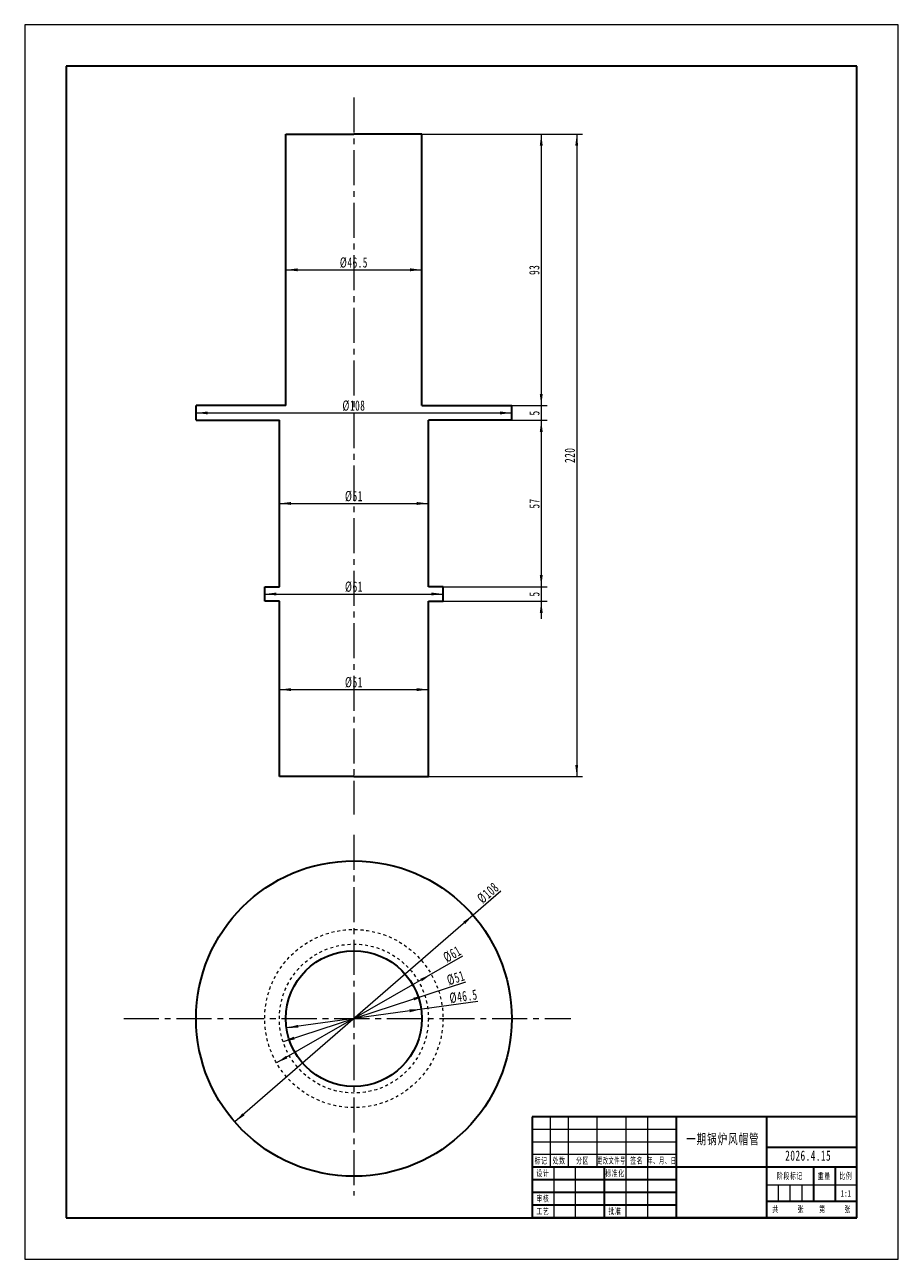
# Model space of a CAD drawing. Header units: millimetres. Extents: x 105 to 404, y -220 to 203.
import ezdxf
from ezdxf.enums import TextEntityAlignment as Align

# ---------------------------------------------------------------- set-up
doc = ezdxf.new("R2010")
doc.units = ezdxf.units.MM
doc.linetypes.add('点画线', pattern=[18, 12, -2, 2, -2])
doc.linetypes.add('虚线', pattern=[2, 1, -1])
doc.layers.get('0').update_dxf_attribs({"lineweight": 35})
for name, color, linetype, lineweight in [('中心线层', 1, '点画线', 18), ('尺寸线层', 3, 'Continuous', 18), ('粗实线层', 7, 'Continuous', 35), ('细实线层', 7, 'Continuous', 18), ('虚线层', 6, '虚线', 18)]:
    doc.layers.add(name, color=color, linetype=linetype, lineweight=lineweight)
doc.styles.add('标准', font='txt', dxfattribs={"width": 0.667})
doc.dimstyles.new('标准', dxfattribs={"dimtxt": 3.5, "dimasz": 4, "dimexe": 2, "dimexo": 0, "dimtad": 1, "dimdsep": 46, "dimtxsty": '标准', "dimblk": '_CAXARROW', "dimcen": 0, "dimdle": 6, "dimazin": 2, "dimtfac": 0.707107, "dimtdec": 3, "dimtmove": 2, "dimatfit": 3, "dimfxl": 1, "dimfrac": 2, "dimtolj": 1, "dimtzin": 0, "dimarcsym": 1})

# ---------------------------------------------------------------- blocks, each defined once
blk = doc.blocks.new('*X2')
at = {"layer": '尺寸线层', "linetype": 'Continuous'}
for points in [[(281.85, 165.51), (282.35, 161.51), (281.35, 161.51)], [(281.85, 72.51), (282.35, 76.51), (281.35, 76.51)]]:
    blk.add_hatch(color=0, dxfattribs=at).paths.add_polyline_path(points, flags=0)
at = {"layer": '尺寸线层', "color": 0, "linetype": 'Continuous'}
for p, q in [((240.99, 165.51), (283.85, 165.51)), ((281.85, 165.51), (281.85, 72.51)), ((240.99, 72.51), (283.85, 72.51))]:
    blk.add_line(p, q, dxfattribs=at)
at = {"layer": '尺寸线层', "color": 0, "insert": (279.49, 119.01), "char_height": 3.5, "width": 7, "attachment_point": 5, "rotation": 90, "line_spacing_factor": 1.15057, "style": '标准'}
blk.add_mtext('\\T1.1;93', dxfattribs=at)
blk = doc.blocks.new('_CAXARROW')
blk.add_hatch(color=0).paths.add_polyline_path([(0, 0), (-1, 0.125), (-1, -0.125)], flags=0)
blk = doc.blocks.new('*X3')
at = {"layer": '尺寸线层', "linetype": 'Continuous'}
for points in [[(281.85, 72.51), (282.35, 76.51), (281.35, 76.51)], [(281.85, 67.51), (282.35, 63.51), (281.35, 63.51)]]:
    blk.add_hatch(color=0, dxfattribs=at).paths.add_polyline_path(points, flags=0)
at = {"layer": '尺寸线层', "color": 0, "linetype": 'Continuous'}
for p, q in [((281.85, 78.51), (281.85, 61.51)), ((240.99, 72.51), (283.85, 72.51)), ((271.74, 67.51), (283.85, 67.51))]:
    blk.add_line(p, q, dxfattribs=at)
at = {"layer": '尺寸线层', "color": 0, "insert": (279.51, 70.01), "char_height": 3.5, "width": 7, "attachment_point": 5, "rotation": 90, "line_spacing_factor": 1.15057, "style": '标准'}
blk.add_mtext('\\T1.1;5', dxfattribs=at)
blk = doc.blocks.new('*X4')
at = {"layer": '尺寸线层', "linetype": 'Continuous'}
for points in [[(281.85, 67.51), (282.35, 63.51), (281.35, 63.51)], [(281.85, 10.51), (282.35, 14.51), (281.35, 14.51)]]:
    blk.add_hatch(color=0, dxfattribs=at).paths.add_polyline_path(points, flags=0)
at = {"layer": '尺寸线层', "color": 0, "linetype": 'Continuous'}
for p, q in [((243.24, 67.51), (283.85, 67.51)), ((281.85, 67.51), (281.85, 10.51)), ((243.24, 10.51), (283.85, 10.51))]:
    blk.add_line(p, q, dxfattribs=at)
at = {"layer": '尺寸线层', "color": 0, "insert": (279.51, 39.01), "char_height": 3.5, "width": 7, "attachment_point": 5, "rotation": 90, "line_spacing_factor": 1.15057, "style": '标准'}
blk.add_mtext('\\T1.1;57', dxfattribs=at)
blk = doc.blocks.new('*X5')
at = {"layer": '尺寸线层', "linetype": 'Continuous'}
for points in [[(281.85, 10.51), (282.35, 14.51), (281.35, 14.51)], [(281.85, 5.51), (282.35, 1.51), (281.35, 1.51)]]:
    blk.add_hatch(color=0, dxfattribs=at).paths.add_polyline_path(points, flags=0)
at = {"layer": '尺寸线层', "color": 0, "linetype": 'Continuous'}
for p, q in [((281.85, 16.51), (281.85, -0.49)), ((248.24, 10.51), (283.85, 10.51)), ((248.24, 5.51), (283.85, 5.51))]:
    blk.add_line(p, q, dxfattribs=at)
at = {"layer": '尺寸线层', "color": 0, "insert": (279.51, 8.01), "char_height": 3.5, "width": 7, "attachment_point": 5, "rotation": 90, "line_spacing_factor": 1.15057, "style": '标准'}
blk.add_mtext('\\T1.1;5', dxfattribs=at)
blk = doc.blocks.new('*X6')
at = {"layer": '尺寸线层', "linetype": 'Continuous'}
for points in [[(293.99, 165.51), (294.49, 161.51), (293.49, 161.51)], [(293.99, -54.49), (294.49, -50.49), (293.49, -50.49)]]:
    blk.add_hatch(color=0, dxfattribs=at).paths.add_polyline_path(points, flags=0)
at = {"layer": '尺寸线层', "color": 0, "linetype": 'Continuous'}
for p, q in [((240.99, 165.51), (295.99, 165.51)), ((293.99, 165.51), (293.99, -54.49)), ((243.24, -54.49), (295.99, -54.49))]:
    blk.add_line(p, q, dxfattribs=at)
at = {"layer": '尺寸线层', "color": 0, "insert": (291.64, 55.51), "char_height": 3.5, "width": 10.0057, "attachment_point": 5, "rotation": 90, "line_spacing_factor": 1.15057, "style": '标准'}
blk.add_mtext('\\T1.1;220', dxfattribs=at)
blk = doc.blocks.new('*X7')
at = {"layer": '尺寸线层', "linetype": 'Continuous'}
for points in [[(194.49, 119.01), (198.49, 119.51), (198.49, 118.51)], [(240.99, 119.01), (236.99, 119.51), (236.99, 118.51)]]:
    blk.add_hatch(color=0, dxfattribs=at).paths.add_polyline_path(points, flags=0)
at = {"layer": '尺寸线层', "color": 0, "linetype": 'Continuous'}
for p, q in [((194.49, 125.78), (194.49, 117.01)), ((240.99, 123.78), (240.99, 117.01)), ((194.49, 119.01), (240.99, 119.01))]:
    blk.add_line(p, q, dxfattribs=at)
at = {"layer": '尺寸线层', "color": 0, "insert": (217.74, 121.46), "char_height": 3.5, "width": 19.3333, "attachment_point": 5, "line_spacing_factor": 1.15057, "style": '标准'}
blk.add_mtext('\\T1.1;%%C46.5', dxfattribs=at)
blk = doc.blocks.new('*X8')
at = {"layer": '尺寸线层', "linetype": 'Continuous'}
for points in [[(163.74, 70.01), (167.74, 70.51), (167.74, 69.51)], [(271.74, 70.01), (267.74, 70.51), (267.74, 69.51)]]:
    blk.add_hatch(color=0, dxfattribs=at).paths.add_polyline_path(points, flags=0)
at = {"layer": '尺寸线层', "color": 0, "linetype": 'Continuous'}
for p, q in [((163.74, 69.2), (163.74, 72.01)), ((163.74, 70.01), (271.74, 70.01)), ((271.74, 70.92), (271.74, 68.01))]:
    blk.add_line(p, q, dxfattribs=at)
at = {"layer": '尺寸线层', "color": 0, "insert": (217.74, 72.46), "char_height": 3.5, "width": 15.6868, "attachment_point": 5, "line_spacing_factor": 1.15057, "style": '标准'}
blk.add_mtext('\\T1.1;%%C108', dxfattribs=at)
blk = doc.blocks.new('*X9')
at = {"layer": '尺寸线层', "linetype": 'Continuous'}
for points in [[(192.24, 39.01), (196.24, 39.51), (196.24, 38.51)], [(243.24, 39.01), (239.24, 39.51), (239.24, 38.51)]]:
    blk.add_hatch(color=0, dxfattribs=at).paths.add_polyline_path(points, flags=0)
at = {"layer": '尺寸线层', "color": 0, "linetype": 'Continuous'}
for p, q in [((192.24, 44.74), (192.24, 37.01)), ((243.24, 42.3), (243.24, 37.01)), ((192.24, 39.01), (243.24, 39.01))]:
    blk.add_line(p, q, dxfattribs=at)
at = {"layer": '尺寸线层', "color": 0, "insert": (217.74, 41.46), "char_height": 3.5, "width": 11.7273, "attachment_point": 5, "line_spacing_factor": 1.15057, "style": '标准'}
blk.add_mtext('\\T1.1;%%C51', dxfattribs=at)
blk = doc.blocks.new('*X10')
at = {"layer": '尺寸线层', "linetype": 'Continuous'}
for points in [[(187.24, 8.01), (191.24, 8.51), (191.24, 7.51)], [(248.24, 8.01), (244.24, 8.51), (244.24, 7.51)]]:
    blk.add_hatch(color=0, dxfattribs=at).paths.add_polyline_path(points, flags=0)
at = {"layer": '尺寸线层', "color": 0, "linetype": 'Continuous'}
for p, q in [((248.24, 7.44), (248.24, 10.01)), ((187.24, 8.43), (187.24, 6.01)), ((187.24, 8.01), (248.24, 8.01))]:
    blk.add_line(p, q, dxfattribs=at)
at = {"layer": '尺寸线层', "color": 0, "insert": (217.74, 10.46), "char_height": 3.5, "width": 11.7273, "attachment_point": 5, "line_spacing_factor": 1.15057, "style": '标准'}
blk.add_mtext('\\T1.1;%%C61', dxfattribs=at)
blk = doc.blocks.new('*X11')
at = {"layer": '尺寸线层', "linetype": 'Continuous'}
for points in [[(192.24, -24.72), (196.24, -24.22), (196.24, -25.22)], [(243.24, -24.72), (239.24, -24.22), (239.24, -25.22)]]:
    blk.add_hatch(color=0, dxfattribs=at).paths.add_polyline_path(points, flags=0)
at = {"layer": '尺寸线层', "color": 0, "linetype": 'Continuous'}
for p, q in [((192.24, -23.52), (192.24, -26.72)), ((192.24, -24.72), (243.24, -24.72)), ((243.24, -23.52), (243.24, -26.72))]:
    blk.add_line(p, q, dxfattribs=at)
at = {"layer": '尺寸线层', "color": 0, "insert": (217.74, -22.26), "char_height": 3.5, "width": 11.7273, "attachment_point": 5, "line_spacing_factor": 1.15057, "style": '标准'}
blk.add_mtext('\\T1.1;%%C51', dxfattribs=at)
blk = doc.blocks.new('*X12')
at = {"layer": '尺寸线层', "linetype": 'Continuous'}
for points in [[(258.51, -101.95), (255.82, -104.95), (255.16, -104.2)], [(176.97, -172.77), (180.32, -170.52), (179.66, -169.77)]]:
    blk.add_hatch(color=0, dxfattribs=at).paths.add_polyline_path(points, flags=0)
at = {"layer": '尺寸线层', "color": 0, "linetype": 'Continuous'}
blk.add_line((267.98, -93.73), (176.97, -172.77), dxfattribs=at)
at = {"layer": '尺寸线层', "color": 0, "insert": (263.65, -94.35), "char_height": 3.5, "width": 14.7217, "attachment_point": 5, "rotation": 40.9728, "line_spacing_factor": 1.15057, "style": '标准'}
blk.add_mtext('\\T1.1;%%C108', dxfattribs=at)
blk = doc.blocks.new('*X13')
at = {"layer": '尺寸线层', "linetype": 'Continuous'}
for points in [[(240.77, -134.16), (236.88, -135.2), (236.74, -134.21)], [(194.71, -140.56), (198.74, -140.5), (198.61, -139.51)]]:
    blk.add_hatch(color=0, dxfattribs=at).paths.add_polyline_path(points, flags=0)
at = {"layer": '尺寸线层', "color": 0, "linetype": 'Continuous'}
blk.add_line((260.12, -131.47), (194.71, -140.56), dxfattribs=at)
at = {"layer": '尺寸线层', "color": 0, "insert": (255.25, -129.77), "char_height": 3.5, "width": 18.3682, "attachment_point": 5, "rotation": 7.9151, "line_spacing_factor": 1.15057, "style": '标准'}
blk.add_mtext('\\T1.1;%%C46.5', dxfattribs=at)
blk = doc.blocks.new('*X14')
at = {"layer": '尺寸线层', "linetype": 'Continuous'}
for points in [[(241.98, -129.45), (238.34, -131.16), (238.03, -130.21)], [(193.5, -145.27), (197.46, -144.5), (197.15, -143.55)]]:
    blk.add_hatch(color=0, dxfattribs=at).paths.add_polyline_path(points, flags=0)
at = {"layer": '尺寸线层', "color": 0, "linetype": 'Continuous'}
blk.add_line((255.93, -124.9), (193.5, -145.27), dxfattribs=at)
at = {"layer": '尺寸线层', "color": 0, "insert": (252.64, -123.48), "char_height": 3.5, "width": 10.7622, "attachment_point": 5, "rotation": 18.0726, "line_spacing_factor": 1.15057, "style": '标准'}
blk.add_mtext('\\T1.1;%%C51', dxfattribs=at)
blk = doc.blocks.new('*X15')
at = {"layer": '尺寸线层', "linetype": 'Continuous'}
for points in [[(244.2, -122.18), (240.98, -124.61), (240.48, -123.74)], [(191.28, -152.53), (195, -150.98), (194.51, -150.11)]]:
    blk.add_hatch(color=0, dxfattribs=at).paths.add_polyline_path(points, flags=0)
at = {"layer": '尺寸线层', "color": 0, "linetype": 'Continuous'}
blk.add_line((254.91, -116.04), (191.28, -152.53), dxfattribs=at)
at = {"layer": '尺寸线层', "color": 0, "insert": (251.4, -115.32), "char_height": 3.5, "width": 10.7622, "attachment_point": 5, "rotation": 29.8383, "line_spacing_factor": 1.15057, "style": '标准'}
blk.add_mtext('\\T1.1;%%C61', dxfattribs=at)
blk = doc.blocks.new('*X16')
at = {"layer": '粗实线层'}
for p, q in [((95, 138.5), (-95, 138.5)), ((-95, 138.5), (-95, -138.5)), ((95, -138.5), (95, 138.5)), ((-95, -138.5), (95, -138.5))]:
    blk.add_line(p, q, dxfattribs=at)
at = {"layer": '细实线层'}
for p, q in [((105, 148.5), (-105, 148.5)), ((-105, 148.5), (-105, -148.5)), ((105, -148.5), (105, 148.5)), ((-105, -148.5), (105, -148.5))]:
    blk.add_line(p, q, dxfattribs=at)
blk = doc.blocks.new('*X17')
at = {"layer": '粗实线层'}
for p, q in [((0, 56), (-180, 56)), ((-180, 56), (-180, 0)), ((-100, 56), (-100, 0)), ((-50, 56), (-50, 0)), ((0, 0), (0, 56)), ((0, 39), (-50, 39)), ((0, 28), (-180, 28)), ((-140, 28), (-140, 0)), ((-24, 28), (-24, 9)), ((-12, 28), (-12, 9)), ((-100, 21), (-180, 21)), ((-100, 14), (-180, 14)), ((-100, 7), (-180, 7)), ((0, 9), (-50, 9)), ((0, 0), (-180, 0))]:
    blk.add_line(p, q, dxfattribs=at)
at = {"layer": '细实线层'}
for p, q in [((-170, 56), (-170, 28)), ((-160, 56), (-160, 28)), ((-144, 56), (-144, 28)), ((-128, 56), (-128, 0)), ((-116, 56), (-116, 0)), ((-100, 49), (-180, 49)), ((-100, 42), (-180, 42)), ((-100, 35), (-180, 35)), ((-168, 28), (-168, 0)), ((-156, 28), (-156, 0)), ((0, 18), (-50, 18)), ((-43.5, 18), (-43.5, 9)), ((-37, 18), (-37, 9)), ((-30.5, 18), (-30.5, 9))]:
    blk.add_line(p, q, dxfattribs=at)
at = {"layer": '尺寸线层', "char_height": 3.5, "attachment_point": 5, "line_spacing_factor": 0.957757, "style": '标准'}
for s, insert, width in [('\\T1.1;标记', (-175, 31.5), 18), ('\\T1.1;处数', (-165, 31.5), 18), ('\\T1.1;分区', (-152, 31.5), 30), ('\\T1.1;{\\W0.589113;更改文件号}', (-136, 31.5), 30), ('\\T1.1;签名', (-122, 31.5), 22), ('\\T1.1;{\\W0.602058;年、月、日}', (-108, 31.5), 30), ('\\T1.1;设计', (-174, 24.5), 22), ('\\T1.1;标准化', (-134, 24.5), 22), ('\\T1.1;阶段标记', (-37, 23), 50), ('\\T1.1;重量', (-18, 23), 22), ('\\T1.1;比例', (-6, 23), 22), ('\\T1.1;审核', (-174, 10.5), 22), ('\\T1.1;工艺', (-174, 3.5), 22), ('\\T1.1;批准', (-134, 3.5), 22), ('\\T1.1;共', (-45, 4.5), 8), ('\\T1.1;张', (-31, 4.5), 8), ('\\T1.1;第', (-19, 4.5), 8), ('\\T1.1;张', (-5, 4.5), 8)]:
    blk.add_mtext(s, dxfattribs=dict(at, insert=insert, width=width))
at = {"layer": '尺寸线层', "style": '标准'}
for tag, height, width, p in [('标记C', 3.65, 0.661301, (-175, 52.5)), ('处数C', 3.65, 0.661301, (-165, 52.5)), ('更改文件号C', 3.65, 0.495546, (-136, 52.5)), ('更改签名C', 3.65, 0.445051, (-122, 52.5)), ('更改日期C', 3.65, 0.606888, (-108, 52.5)), ('分区C', 3.65, 0.667, (-152, 52.5)), ('单位名称', 5.22, 0.667, (-25, 47.5)), ('标记B', 3.65, 0.661301, (-175, 45.5)), ('处数B', 3.65, 0.661301, (-165, 45.5)), ('分区B', 3.65, 0.667, (-152, 45.5)), ('更改文件号B', 3.65, 0.495546, (-136, 45.5)), ('更改签名B', 3.65, 0.445051, (-122, 45.5)), ('更改日期B', 3.65, 0.606888, (-108, 45.5)), ('图纸名称', 5.22, 0.667, (-75, 42)), ('标记A', 3.65, 0.661301, (-175, 38.5)), ('处数A', 3.65, 0.661301, (-165, 38.5)), ('分区A', 3.65, 0.667, (-152, 38.5)), ('更改文件号A', 3.65, 0.495546, (-136, 38.5)), ('更改签名A', 3.65, 0.445051, (-122, 38.5)), ('更改日期A', 3.65, 0.606888, (-108, 38.5)), ('图纸编号', 5.22, 0.667, (-25, 33.5)), ('设计', 3.65, 0.667, (-162, 24.5)), ('设计日期', 3.65, 0.667, (-148, 24.5)), ('标准化', 3.65, 0.667, (-122, 24.5)), ('标准化日期', 3.65, 0.551084, (-108, 24.5)), ('材料名称', 5.22, 0.667, (-75, 14)), ('阶段标记S', 3.65, 0.222525, (-46.75, 13.5)), ('阶段标记A', 3.65, 0.222525, (-40.25, 13.5)), ('阶段标记B', 3.65, 0.222525, (-33.75, 13.5)), ('阶段标记C', 3.65, 0.222525, (-27.25, 13.5)), ('重量', 3.65, 0.667, (-18, 13.5)), ('图纸比例', 3.65, 0.507715, (-6, 13.5)), ('审核', 3.65, 0.667, (-162, 10.5)), ('审核日期', 3.65, 0.667, (-148, 10.5)), ('页数', 3.65, 0.667, (-38, 4.5)), ('工艺', 3.65, 0.667, (-162, 3.5)), ('工艺日期', 3.65, 0.667, (-148, 3.5)), ('批准', 3.65, 0.667, (-122, 3.5)), ('批准日期', 3.65, 0.667, (-108, 3.5)), ('页码', 3.65, 0.667, (-12, 4.5))]:
    blk.add_attdef(tag, text='', height=height, dxfattribs=dict(at, width=width)).set_placement(p, align=Align.MIDDLE_CENTER)

msp = doc.modelspace()

# ---------------------------------------------------------------- linework, layer by layer
at = {"layer": '中心线层'}
for p, q in [((217.741, 177.993), (217.741, -67.495)), ((217.741, -74.403), (217.741, -197.985)), ((139.032, -137.359), (291.937, -137.359))]:
    msp.add_line(p, q, dxfattribs=at)
at = {"layer": '粗实线层'}
for p, q in [((194.491, 72.508), (194.491, 165.508)), ((194.491, 165.508), (217.741, 165.508)), ((240.991, 165.508), (217.741, 165.508)), ((240.991, 72.508), (240.991, 165.508)), ((163.741, 67.508), (163.741, 72.508)), ((194.491, 72.508), (163.741, 72.508)), ((240.991, 72.508), (271.741, 72.508)), ((271.741, 67.508), (271.741, 72.508)), ((163.741, 67.508), (192.241, 67.508)), ((192.241, 10.508), (192.241, 67.508)), ((243.241, 10.508), (243.241, 67.508)), ((271.741, 67.508), (243.241, 67.508)), ((187.241, 5.508), (187.241, 10.508)), ((187.241, 10.508), (192.241, 10.508)), ((248.241, 10.508), (243.241, 10.508)), ((248.241, 5.508), (248.241, 10.508)), ((192.241, 5.508), (187.241, 5.508)), ((192.241, -54.492), (192.241, 5.508)), ((243.241, -54.492), (243.241, 5.508)), ((243.241, 5.508), (248.241, 5.508)), ((217.741, -54.492), (192.241, -54.492)), ((217.741, -54.492), (243.241, -54.492))]:
    msp.add_line(p, q, dxfattribs=at)
for radius in [54, 23.25]:
    msp.add_circle((217.741, -137.359), radius, dxfattribs=at)
at = {"layer": '虚线层'}
for radius in [30.5, 25.5]:
    msp.add_circle((217.741, -137.359), radius, dxfattribs=at)

# ---------------------------------------------------------------- block references
at = {"layer": '虚线层', "color": 7, "xscale": 1.423336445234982, "yscale": 1.423336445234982, "zscale": 1.423336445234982}
msp.add_blockref('*X16', (254.564, -8.421), dxfattribs=at)
at = {"layer": '虚线层', "color": 7}
ref = msp.add_blockref('*X17', (389.781, -205.553), dxfattribs=dict(at, xscale=0.6171350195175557, yscale=0.6171350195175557, zscale=0.6171350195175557))
ref.add_attrib('图纸比例', '1:1', dxfattribs={"layer": '尺寸线层', "height": 2.16, "style": '标准', "width": 0.667}).set_placement((386.078, -197.221), align=Align.MIDDLE_CENTER)

# ---------------------------------------------------------------- texts
at = {"layer": '尺寸线层', "char_height": 3.5, "attachment_point": 1, "line_spacing_factor": 1.15057, "style": '标准'}
for s, insert, width in [('\\T1.1;一期锅炉风帽管', (331.423, -176.851), 29.23319), ('\\T1.1;2026.4.15', (365.32, -182.529), 20.99218)]:
    msp.add_mtext(s, dxfattribs=dict(at, insert=insert, width=width))

# ---------------------------------------------------------------- dimensions: what is measured, and where the dimension line sits
at = {"layer": '尺寸线层'}
for base, p1, p2, angle, override, picture, middle in [((281.846, 72.508), (240.991, 165.508), (240.991, 72.508), 90, {"dimsah": 1, "dimtfill": 1, "dimtzin": 0}, '*X2', (279.491, 119.008)), ((293.993, -54.492), (240.991, 165.508), (243.241, -54.492), 90, {"dimsah": 1, "dimtfill": 1, "dimtzin": 0}, '*X6', (291.638, 55.508)), ((240.991, 119.008), (194.491, 125.778), (240.991, 123.78), 180, {"dimpost": '%%C<>', "dimsah": 1, "dimtfac": 1, "dimtfill": 1, "dimtzin": 0}, '*X7', (217.741, 121.461)), ((281.846, 67.508), (240.991, 72.508), (271.741, 67.508), 90, {"dimsah": 1, "dimtfill": 1, "dimtzin": 0}, '*X3', (279.51, 70.008)), ((271.741, 70.008), (163.741, 69.196), (271.741, 70.919), 180, {"dimpost": '%%C<>', "dimsah": 1, "dimtfac": 1, "dimtfill": 1, "dimtzin": 0}, '*X8', (217.741, 72.461)), ((281.846, 10.508), (243.241, 67.508), (243.241, 10.508), 90, {"dimsah": 1, "dimtfill": 1, "dimtzin": 0}, '*X4', (279.51, 39.008)), ((243.241, 39.008), (192.241, 44.742), (243.241, 42.299), 180, {"dimpost": '%%C<>', "dimsah": 1, "dimtfac": 1, "dimtfill": 1, "dimtzin": 0}, '*X9', (217.741, 41.461)), ((248.241, 8.008), (187.241, 8.431), (248.241, 7.444), 180, {"dimpost": '%%C<>', "dimsah": 1, "dimtfac": 1, "dimtfill": 1, "dimtzin": 0}, '*X10', (217.741, 10.461)), ((281.846, 5.508), (248.241, 10.508), (248.241, 5.508), 90, {"dimsah": 1, "dimtfill": 1, "dimtzin": 0}, '*X5', (279.51, 8.008)), ((243.241, -24.718), (192.241, -23.524), (243.241, -23.524), 180, {"dimpost": '%%C<>', "dimsah": 1, "dimtfac": 1, "dimtfill": 1, "dimtzin": 0}, '*X11', (217.741, -22.264))]:
    dim = msp.add_linear_dim(base=base, p1=p1, p2=p2, angle=angle, dimstyle='标准', override=override, dxfattribs=at)
    dim.commit()
    dim.dimension.update_dxf_attribs({"geometry": picture, "text_midpoint": middle})
for p1, p2, picture, middle in [((176.97, -172.767), (258.512, -101.951), '*X12', (265.203, -96.14)), ((191.284, -152.534), (244.198, -122.183), '*X15', (252.58, -117.376)), ((193.499, -145.269), (241.983, -129.448), '*X14', (253.369, -125.733)), ((194.713, -140.56), (240.77, -134.157), '*X13', (255.574, -132.099))]:
    dim = msp.add_diameter_dim_2p(p1=p1, p2=p2, dimstyle='标准', override={"dimpost": '%%C<>', "dimsah": 1, "dimtfill": 1, "dimtzin": 0}, dxfattribs=at)
    dim.commit()
    dim.dimension.update_dxf_attribs({"geometry": picture, "text_midpoint": middle, "dimtype": 163})

doc.saveas('drawing.dxf')
